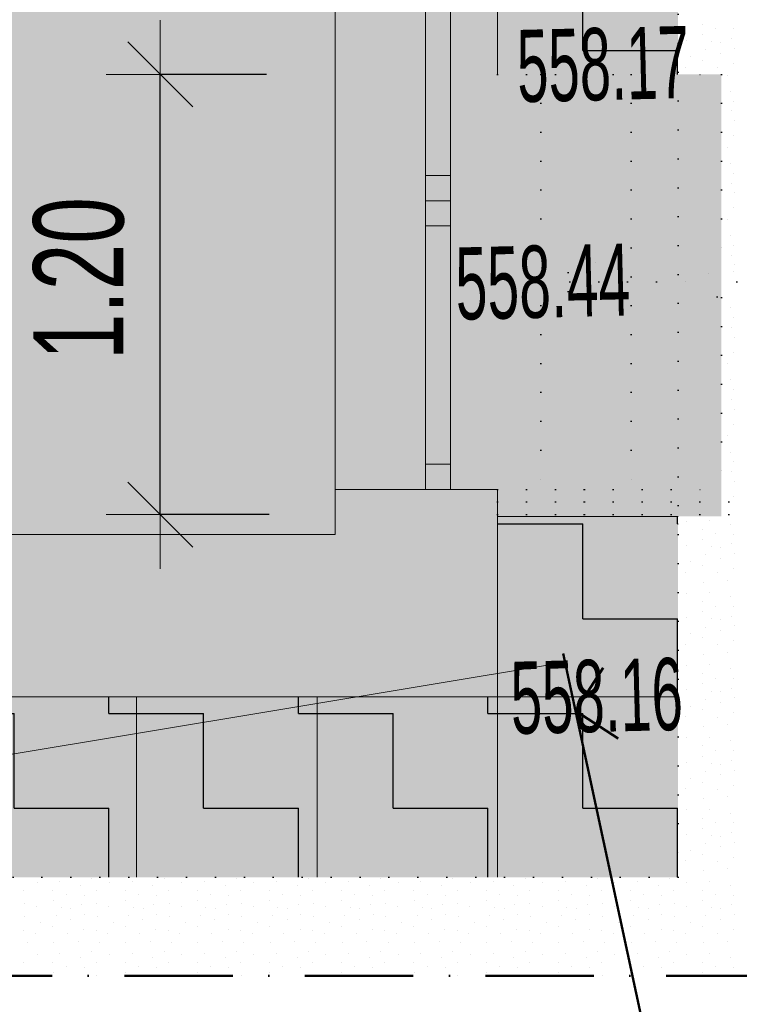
# Model space of a CAD drawing. Header units: millimetres. Extents: x -211955 to 157391, y -241491 to 94238.
# Tile 121 of 138: x 22328 to 24322, y -58556 to -55827. Entities that reach past the tile are written whole.
import ezdxf

# ---------------------------------------------------------------- set-up
doc = ezdxf.new("R2010")
doc.units = ezdxf.units.MM
doc.header["$PDMODE"] = 65
doc.linetypes.add('Cerchovana_1', pattern=[500, 300, -100, 0, -100])
doc.linetypes.add('Teckovana 0.5x_2', pattern=[80, 0, -80])
for name, color, linetype, lineweight in [('XR$1$PODKLAD_1', 7, 'Continuous', 25), ('XR$2$PŮDORYS 1.NP - STÁVAJÍCÍ_1', 7, 'Continuous', 25), ('XR$3$SITUACE - BOURÁNÍ_1', 7, 'Continuous', 25), ('XR$4$SITUACE - BOURÁNÍ - KOTY_1', 7, 'Continuous', 25)]:
    doc.layers.add(name, color=color, linetype=linetype, lineweight=lineweight)
doc.styles.add('ARIALNARROW', font='ARIALN.TTF')
doc.dimstyles.new('DIMSTYLE_4', dxfattribs={"dimtxt": 250, "dimasz": 300, "dimexe": 0, "dimexo": 0, "dimgap": 125, "dimtad": 2, "dimlfac": 0.001, "dimrnd": 0.05, "dimzin": 4, "dimdsep": 46, "dimtxsty": 'ARIALNARROW', "dimblk1": 'ALL_ML_STRICH', "dimblk2": 'ALL_ML_STRICH', "dimsah": 1, "dimcen": 0, "dimclrd": 6, "dimclre": 6, "dimclrt": 6, "dimadec": 0, "dimazin": 0, "dimtfac": 1, "dimtdec": 0, "dimtix": 1, "dimtmove": 2, "dimatfit": 3, "dimfxl": 0, "dimtzin": 0, "dimlwd": 0, "dimlwe": 18, "dimarcsym": 0})
doc.dimstyles.new('DIMSTYLE_5', dxfattribs={"dimtxt": 250, "dimasz": 300, "dimexe": 0, "dimexo": 0, "dimgap": 125, "dimtad": 2, "dimlfac": 0.001, "dimrnd": 0.05, "dimzin": 4, "dimdsep": 46, "dimtxsty": 'ARIALNARROW', "dimblk1": 'ALL_ML_STRICH', "dimblk2": 'ALL_ML_STRICH', "dimsah": 1, "dimcen": 0, "dimclrd": 6, "dimclre": 6, "dimclrt": 6, "dimadec": 0, "dimazin": 0, "dimtfac": 1, "dimtdec": 0, "dimtix": 1, "dimtmove": 2, "dimatfit": 3, "dimfxl": 0, "dimtvp": 1.2, "dimtzin": 0, "dimlwd": 0, "dimlwe": 18, "dimarcsym": 0})
pattern_1 = [(0, (525, 525), (262.5, 262.5), [262.5, -262.5]), (90, (525, 525), (-262.5, 262.5), [262.5, -262.5])]

# ---------------------------------------------------------------- blocks, each defined once
blk = doc.blocks.new('VZOR_0')
at = {"layer": 'XR$3$SITUACE - BOURÁNÍ_1', "color": 204, "linetype": 'Continuous', "lineweight": 13}
for p, q in [((24220, -55840), (24220, -55840)), ((24256.8, -55852.4), (24256.8, -55852.4)), ((24306.8, -55853), (24306.8, -55853)), ((24220.6, -55868), (24220.6, -55868)), ((24300, -55880), (24300, -55880)), ((24175.4, -55884.6), (24175.4, -55884.6)), ((24243.4, -55887.8), (24243.4, -55887.8)), ((24269.8, -55890), (24269.8, -55890)), ((24307, -55907), (24307, -55907)), ((24187, -55929.6), (24187, -55929.6)), ((24228.8, -55910.4), (24228.8, -55910.4)), ((24268.8, -55919.8), (24268.8, -55919.8)), ((24172, -55958.6), (24172, -55958.6)), ((24220, -55940), (24220, -55940)), ((24260, -55960), (24260, -55960)), ((24305.4, -55948.4), (24305.4, -55948.4)), ((24290.2, -55980.8), (24290.2, -55980.8)), ((24297.4, -56025.8), (24297.4, -56025.8)), ((24306.8, -56053), (24306.8, -56053)), ((24300, -56080), (24300, -56080)), ((24307, -56107), (24307, -56107)), ((24305.4, -56148.4), (24305.4, -56148.4)), ((24290.2, -56180.8), (24290.2, -56180.8)), ((24297.4, -56225.8), (24297.4, -56225.8)), ((24306.8, -56253), (24306.8, -56253)), ((24300, -56280), (24300, -56280)), ((24307, -56307), (24307, -56307)), ((24305.4, -56348.4), (24305.4, -56348.4)), ((24290.2, -56380.8), (24290.2, -56380.8)), ((24297.4, -56425.8), (24297.4, -56425.8)), ((24306.8, -56453), (24306.8, -56453)), ((24300, -56480), (24300, -56480)), ((24307, -56507), (24307, -56507)), ((24297.4, -56625.8), (24297.4, -56625.8)), ((24306.8, -56653), (24306.8, -56653)), ((24300, -56680), (24300, -56680)), ((24307, -56707), (24307, -56707)), ((24305.4, -56748.4), (24305.4, -56748.4)), ((24290.2, -56780.8), (24290.2, -56780.8)), ((24297.4, -56825.8), (24297.4, -56825.8)), ((24306.8, -56853), (24306.8, -56853)), ((24300, -56880), (24300, -56880)), ((24307, -56907), (24307, -56907)), ((24305.4, -56948.4), (24305.4, -56948.4)), ((24290.2, -56980.8), (24290.2, -56980.8)), ((24297.4, -57025.8), (24297.4, -57025.8)), ((24306.8, -57053), (24306.8, -57053)), ((24300, -57080), (24300, -57080)), ((24307, -57107), (24307, -57107)), ((24305.4, -57148.4), (24305.4, -57148.4)), ((24176.2, -57217.2), (24176.2, -57217.2)), ((24239.6, -57215.6), (24239.6, -57215.6)), ((24220, -57240), (24220, -57240)), ((24297.4, -57225.8), (24297.4, -57225.8)), ((24220.6, -57268), (24220.6, -57268)), ((24256.8, -57252.4), (24256.8, -57252.4)), ((24306.8, -57253), (24306.8, -57253)), ((24175.4, -57284.6), (24175.4, -57284.6)), ((24243.4, -57287.8), (24243.4, -57287.8)), ((24269.8, -57290), (24269.8, -57290)), ((24300, -57280), (24300, -57280)), ((24228.8, -57310.4), (24228.8, -57310.4)), ((24268.8, -57319.8), (24268.8, -57319.8)), ((24307, -57307), (24307, -57307)), ((24187, -57329.6), (24187, -57329.6)), ((24220, -57340), (24220, -57340)), ((24305.4, -57348.4), (24305.4, -57348.4)), ((24172, -57358.6), (24172, -57358.6)), ((24260, -57360), (24260, -57360)), ((24290.2, -57380.8), (24290.2, -57380.8)), ((24221.8, -57386), (24221.8, -57386)), ((24176.2, -57417.2), (24176.2, -57417.2)), ((24239.6, -57415.6), (24239.6, -57415.6)), ((24297.4, -57425.8), (24297.4, -57425.8)), ((24220, -57440), (24220, -57440)), ((24256.8, -57452.4), (24256.8, -57452.4)), ((24306.8, -57453), (24306.8, -57453)), ((24175.4, -57484.6), (24175.4, -57484.6)), ((24220.6, -57468), (24220.6, -57468)), ((24243.4, -57487.8), (24243.4, -57487.8)), ((24269.8, -57490), (24269.8, -57490)), ((24300, -57480), (24300, -57480)), ((24228.8, -57510.4), (24228.8, -57510.4)), ((24307, -57507), (24307, -57507)), ((24187, -57529.6), (24187, -57529.6)), ((24220, -57540), (24220, -57540)), ((24268.8, -57519.8), (24268.8, -57519.8)), ((24172, -57558.6), (24172, -57558.6)), ((24260, -57560), (24260, -57560)), ((24305.4, -57548.4), (24305.4, -57548.4)), ((24221.8, -57586), (24221.8, -57586)), ((24290.2, -57580.8), (24290.2, -57580.8)), ((24176.2, -57617.2), (24176.2, -57617.2)), ((24239.6, -57615.6), (24239.6, -57615.6)), ((24297.4, -57625.8), (24297.4, -57625.8)), ((24220, -57640), (24220, -57640)), ((24256.8, -57652.4), (24256.8, -57652.4)), ((24306.8, -57653), (24306.8, -57653)), ((24220.6, -57668), (24220.6, -57668)), ((24300, -57680), (24300, -57680)), ((24175.4, -57684.6), (24175.4, -57684.6)), ((24243.4, -57687.8), (24243.4, -57687.8)), ((24269.8, -57690), (24269.8, -57690)), ((24307, -57707), (24307, -57707)), ((24187, -57729.6), (24187, -57729.6)), ((24228.8, -57710.4), (24228.8, -57710.4)), ((24268.8, -57719.8), (24268.8, -57719.8)), ((24172, -57758.6), (24172, -57758.6)), ((24220, -57740), (24220, -57740)), ((24260, -57760), (24260, -57760)), ((24305.4, -57748.4), (24305.4, -57748.4)), ((24221.8, -57786), (24221.8, -57786)), ((24290.2, -57780.8), (24290.2, -57780.8)), ((24176.2, -57817.2), (24176.2, -57817.2)), ((24239.6, -57815.6), (24239.6, -57815.6)), ((24220, -57840), (24220, -57840)), ((24297.4, -57825.8), (24297.4, -57825.8)), ((24220.6, -57868), (24220.6, -57868)), ((24256.8, -57852.4), (24256.8, -57852.4)), ((24306.8, -57853), (24306.8, -57853)), ((24175.4, -57884.6), (24175.4, -57884.6)), ((24243.4, -57887.8), (24243.4, -57887.8)), ((24269.8, -57890), (24269.8, -57890)), ((24300, -57880), (24300, -57880)), ((24228.8, -57910.4), (24228.8, -57910.4)), ((24268.8, -57919.8), (24268.8, -57919.8)), ((24307, -57907), (24307, -57907)), ((24187, -57929.6), (24187, -57929.6)), ((24220, -57940), (24220, -57940)), ((24305.4, -57948.4), (24305.4, -57948.4)), ((24172, -57958.6), (24172, -57958.6)), ((24260, -57960), (24260, -57960)), ((24290.2, -57980.8), (24290.2, -57980.8)), ((24221.8, -57986), (24221.8, -57986)), ((24176.2, -58017.2), (24176.2, -58017.2)), ((24239.6, -58015.6), (24239.6, -58015.6)), ((24297.4, -58025.8), (24297.4, -58025.8)), ((24220, -58040), (24220, -58040)), ((24256.8, -58052.4), (24256.8, -58052.4)), ((24306.8, -58053), (24306.8, -58053)), ((24175.4, -58084.6), (24175.4, -58084.6)), ((24220.6, -58068), (24220.6, -58068)), ((24243.4, -58087.8), (24243.4, -58087.8)), ((24269.8, -58090), (24269.8, -58090)), ((24300, -58080), (24300, -58080)), ((24228.8, -58110.4), (24228.8, -58110.4)), ((24307, -58107), (24307, -58107)), ((24187, -58129.6), (24187, -58129.6)), ((24220, -58140), (24220, -58140)), ((24268.8, -58119.8), (24268.8, -58119.8)), ((24172, -58158.6), (24172, -58158.6)), ((24260, -58160), (24260, -58160)), ((24305.4, -58148.4), (24305.4, -58148.4)), ((24221.8, -58186), (24221.8, -58186)), ((24290.2, -58180.8), (24290.2, -58180.8)), ((22376.2, -58217.2), (22376.2, -58217.2)), ((22439.6, -58215.6), (22439.6, -58215.6)), ((22497.4, -58225.8), (22497.4, -58225.8)), ((22528, -58208.4), (22528, -58208.4)), ((22576.2, -58217.2), (22576.2, -58217.2)), ((22639.6, -58215.6), (22639.6, -58215.6)), ((22697.4, -58225.8), (22697.4, -58225.8)), ((22728, -58208.4), (22728, -58208.4)), ((22776.2, -58217.2), (22776.2, -58217.2)), ((22839.6, -58215.6), (22839.6, -58215.6)), ((22897.4, -58225.8), (22897.4, -58225.8)), ((22928, -58208.4), (22928, -58208.4)), ((22976.2, -58217.2), (22976.2, -58217.2)), ((23039.6, -58215.6), (23039.6, -58215.6)), ((23097.4, -58225.8), (23097.4, -58225.8)), ((23128, -58208.4), (23128, -58208.4)), ((23176.2, -58217.2), (23176.2, -58217.2)), ((23239.6, -58215.6), (23239.6, -58215.6)), ((23297.4, -58225.8), (23297.4, -58225.8)), ((23328, -58208.4), (23328, -58208.4)), ((23376.2, -58217.2), (23376.2, -58217.2)), ((23439.6, -58215.6), (23439.6, -58215.6)), ((23497.4, -58225.8), (23497.4, -58225.8)), ((23528, -58208.4), (23528, -58208.4)), ((23576.2, -58217.2), (23576.2, -58217.2)), ((23639.6, -58215.6), (23639.6, -58215.6)), ((23697.4, -58225.8), (23697.4, -58225.8)), ((23728, -58208.4), (23728, -58208.4)), ((23776.2, -58217.2), (23776.2, -58217.2)), ((23839.6, -58215.6), (23839.6, -58215.6)), ((23897.4, -58225.8), (23897.4, -58225.8)), ((23928, -58208.4), (23928, -58208.4)), ((23976.2, -58217.2), (23976.2, -58217.2)), ((24039.6, -58215.6), (24039.6, -58215.6)), ((24097.4, -58225.8), (24097.4, -58225.8)), ((24128, -58208.4), (24128, -58208.4)), ((24176.2, -58217.2), (24176.2, -58217.2)), ((24239.6, -58215.6), (24239.6, -58215.6)), ((24297.4, -58225.8), (24297.4, -58225.8)), ((22340, -58240), (22340, -58240)), ((22420, -58240), (22420, -58240)), ((22456.8, -58252.4), (22456.8, -58252.4)), ((22506.8, -58253), (22506.8, -58253)), ((22540, -58240), (22540, -58240)), ((22620, -58240), (22620, -58240)), ((22656.8, -58252.4), (22656.8, -58252.4)), ((22706.8, -58253), (22706.8, -58253)), ((22740, -58240), (22740, -58240)), ((22820, -58240), (22820, -58240)), ((22856.8, -58252.4), (22856.8, -58252.4)), ((22906.8, -58253), (22906.8, -58253)), ((22940, -58240), (22940, -58240)), ((23020, -58240), (23020, -58240)), ((23056.8, -58252.4), (23056.8, -58252.4)), ((23106.8, -58253), (23106.8, -58253)), ((23140, -58240), (23140, -58240)), ((23220, -58240), (23220, -58240)), ((23256.8, -58252.4), (23256.8, -58252.4)), ((23306.8, -58253), (23306.8, -58253)), ((23340, -58240), (23340, -58240)), ((23420, -58240), (23420, -58240)), ((23456.8, -58252.4), (23456.8, -58252.4)), ((23506.8, -58253), (23506.8, -58253)), ((23540, -58240), (23540, -58240)), ((23620, -58240), (23620, -58240)), ((23656.8, -58252.4), (23656.8, -58252.4)), ((23706.8, -58253), (23706.8, -58253)), ((23740, -58240), (23740, -58240)), ((23820, -58240), (23820, -58240)), ((23856.8, -58252.4), (23856.8, -58252.4)), ((23906.8, -58253), (23906.8, -58253)), ((23940, -58240), (23940, -58240)), ((24020, -58240), (24020, -58240)), ((24056.8, -58252.4), (24056.8, -58252.4)), ((24106.8, -58253), (24106.8, -58253)), ((24140, -58240), (24140, -58240)), ((24220, -58240), (24220, -58240)), ((24256.8, -58252.4), (24256.8, -58252.4)), ((24306.8, -58253), (24306.8, -58253)), ((22341.8, -58276.4), (22341.8, -58276.4)), ((22420.6, -58268), (22420.6, -58268)), ((22500, -58280), (22500, -58280)), ((22541.8, -58276.4), (22541.8, -58276.4)), ((22620.6, -58268), (22620.6, -58268)), ((22700, -58280), (22700, -58280)), ((22741.8, -58276.4), (22741.8, -58276.4)), ((22820.6, -58268), (22820.6, -58268)), ((22900, -58280), (22900, -58280)), ((22941.8, -58276.4), (22941.8, -58276.4)), ((23020.6, -58268), (23020.6, -58268)), ((23100, -58280), (23100, -58280)), ((23141.8, -58276.4), (23141.8, -58276.4)), ((23220.6, -58268), (23220.6, -58268)), ((23300, -58280), (23300, -58280)), ((23341.8, -58276.4), (23341.8, -58276.4)), ((23420.6, -58268), (23420.6, -58268)), ((23500, -58280), (23500, -58280)), ((23541.8, -58276.4), (23541.8, -58276.4)), ((23620.6, -58268), (23620.6, -58268)), ((23700, -58280), (23700, -58280)), ((23741.8, -58276.4), (23741.8, -58276.4)), ((23820.6, -58268), (23820.6, -58268)), ((23900, -58280), (23900, -58280)), ((23941.8, -58276.4), (23941.8, -58276.4)), ((24020.6, -58268), (24020.6, -58268)), ((24100, -58280), (24100, -58280)), ((24141.8, -58276.4), (24141.8, -58276.4)), ((24220.6, -58268), (24220.6, -58268)), ((24300, -58280), (24300, -58280)), ((22375.4, -58284.6), (22375.4, -58284.6)), ((22443.4, -58287.8), (22443.4, -58287.8)), ((22469.8, -58290), (22469.8, -58290)), ((22507, -58307), (22507, -58307)), ((22575.4, -58284.6), (22575.4, -58284.6)), ((22643.4, -58287.8), (22643.4, -58287.8)), ((22669.8, -58290), (22669.8, -58290)), ((22707, -58307), (22707, -58307)), ((22775.4, -58284.6), (22775.4, -58284.6)), ((22843.4, -58287.8), (22843.4, -58287.8)), ((22869.8, -58290), (22869.8, -58290)), ((22907, -58307), (22907, -58307)), ((22975.4, -58284.6), (22975.4, -58284.6)), ((23043.4, -58287.8), (23043.4, -58287.8)), ((23069.8, -58290), (23069.8, -58290)), ((23107, -58307), (23107, -58307)), ((23175.4, -58284.6), (23175.4, -58284.6)), ((23243.4, -58287.8), (23243.4, -58287.8)), ((23269.8, -58290), (23269.8, -58290)), ((23307, -58307), (23307, -58307)), ((23375.4, -58284.6), (23375.4, -58284.6)), ((23443.4, -58287.8), (23443.4, -58287.8)), ((23469.8, -58290), (23469.8, -58290)), ((23507, -58307), (23507, -58307)), ((23575.4, -58284.6), (23575.4, -58284.6)), ((23643.4, -58287.8), (23643.4, -58287.8)), ((23669.8, -58290), (23669.8, -58290)), ((23707, -58307), (23707, -58307)), ((23775.4, -58284.6), (23775.4, -58284.6)), ((23843.4, -58287.8), (23843.4, -58287.8)), ((23869.8, -58290), (23869.8, -58290)), ((23907, -58307), (23907, -58307)), ((23975.4, -58284.6), (23975.4, -58284.6)), ((24043.4, -58287.8), (24043.4, -58287.8)), ((24069.8, -58290), (24069.8, -58290)), ((24107, -58307), (24107, -58307)), ((24175.4, -58284.6), (24175.4, -58284.6)), ((24243.4, -58287.8), (24243.4, -58287.8)), ((24269.8, -58290), (24269.8, -58290)), ((24307, -58307), (24307, -58307)), ((22342.8, -58311.8), (22342.8, -58311.8)), ((22387, -58329.6), (22387, -58329.6)), ((22428.8, -58310.4), (22428.8, -58310.4)), ((22468.8, -58319.8), (22468.8, -58319.8)), ((22542.8, -58311.8), (22542.8, -58311.8)), ((22587, -58329.6), (22587, -58329.6)), ((22628.8, -58310.4), (22628.8, -58310.4)), ((22668.8, -58319.8), (22668.8, -58319.8)), ((22742.8, -58311.8), (22742.8, -58311.8)), ((22787, -58329.6), (22787, -58329.6)), ((22828.8, -58310.4), (22828.8, -58310.4)), ((22868.8, -58319.8), (22868.8, -58319.8)), ((22942.8, -58311.8), (22942.8, -58311.8)), ((22987, -58329.6), (22987, -58329.6)), ((23028.8, -58310.4), (23028.8, -58310.4)), ((23068.8, -58319.8), (23068.8, -58319.8)), ((23142.8, -58311.8), (23142.8, -58311.8)), ((23187, -58329.6), (23187, -58329.6)), ((23228.8, -58310.4), (23228.8, -58310.4)), ((23268.8, -58319.8), (23268.8, -58319.8)), ((23342.8, -58311.8), (23342.8, -58311.8)), ((23387, -58329.6), (23387, -58329.6)), ((23428.8, -58310.4), (23428.8, -58310.4)), ((23468.8, -58319.8), (23468.8, -58319.8)), ((23542.8, -58311.8), (23542.8, -58311.8)), ((23587, -58329.6), (23587, -58329.6)), ((23628.8, -58310.4), (23628.8, -58310.4)), ((23668.8, -58319.8), (23668.8, -58319.8)), ((23742.8, -58311.8), (23742.8, -58311.8)), ((23787, -58329.6), (23787, -58329.6)), ((23828.8, -58310.4), (23828.8, -58310.4)), ((23868.8, -58319.8), (23868.8, -58319.8)), ((23942.8, -58311.8), (23942.8, -58311.8)), ((23987, -58329.6), (23987, -58329.6)), ((24028.8, -58310.4), (24028.8, -58310.4)), ((24068.8, -58319.8), (24068.8, -58319.8)), ((24142.8, -58311.8), (24142.8, -58311.8)), ((24187, -58329.6), (24187, -58329.6)), ((24228.8, -58310.4), (24228.8, -58310.4)), ((24268.8, -58319.8), (24268.8, -58319.8)), ((22339.8, -58351.8), (22339.8, -58351.8)), ((22372, -58358.6), (22372, -58358.6)), ((22420, -58340), (22420, -58340)), ((22460, -58360), (22460, -58360)), ((22505.4, -58348.4), (22505.4, -58348.4)), ((22539.8, -58351.8), (22539.8, -58351.8)), ((22572, -58358.6), (22572, -58358.6)), ((22620, -58340), (22620, -58340)), ((22660, -58360), (22660, -58360)), ((22705.4, -58348.4), (22705.4, -58348.4)), ((22739.8, -58351.8), (22739.8, -58351.8)), ((22772, -58358.6), (22772, -58358.6)), ((22820, -58340), (22820, -58340)), ((22860, -58360), (22860, -58360)), ((22905.4, -58348.4), (22905.4, -58348.4)), ((22939.8, -58351.8), (22939.8, -58351.8)), ((22972, -58358.6), (22972, -58358.6)), ((23020, -58340), (23020, -58340)), ((23060, -58360), (23060, -58360)), ((23105.4, -58348.4), (23105.4, -58348.4)), ((23139.8, -58351.8), (23139.8, -58351.8)), ((23172, -58358.6), (23172, -58358.6)), ((23220, -58340), (23220, -58340)), ((23260, -58360), (23260, -58360)), ((23305.4, -58348.4), (23305.4, -58348.4)), ((23339.8, -58351.8), (23339.8, -58351.8)), ((23372, -58358.6), (23372, -58358.6)), ((23420, -58340), (23420, -58340)), ((23460, -58360), (23460, -58360)), ((23505.4, -58348.4), (23505.4, -58348.4)), ((23539.8, -58351.8), (23539.8, -58351.8)), ((23572, -58358.6), (23572, -58358.6)), ((23620, -58340), (23620, -58340)), ((23660, -58360), (23660, -58360)), ((23705.4, -58348.4), (23705.4, -58348.4)), ((23739.8, -58351.8), (23739.8, -58351.8)), ((23772, -58358.6), (23772, -58358.6)), ((23820, -58340), (23820, -58340)), ((23860, -58360), (23860, -58360)), ((23905.4, -58348.4), (23905.4, -58348.4)), ((23939.8, -58351.8), (23939.8, -58351.8)), ((23972, -58358.6), (23972, -58358.6)), ((24020, -58340), (24020, -58340)), ((24060, -58360), (24060, -58360)), ((24105.4, -58348.4), (24105.4, -58348.4)), ((24139.8, -58351.8), (24139.8, -58351.8)), ((24172, -58358.6), (24172, -58358.6)), ((24220, -58340), (24220, -58340)), ((24260, -58360), (24260, -58360)), ((24305.4, -58348.4), (24305.4, -58348.4)), ((22348.8, -58384.8), (22348.8, -58384.8)), ((22421.8, -58386), (22421.8, -58386)), ((22490.2, -58380.8), (22490.2, -58380.8)), ((22548.8, -58384.8), (22548.8, -58384.8)), ((22621.8, -58386), (22621.8, -58386)), ((22690.2, -58380.8), (22690.2, -58380.8)), ((22748.8, -58384.8), (22748.8, -58384.8)), ((22821.8, -58386), (22821.8, -58386)), ((22890.2, -58380.8), (22890.2, -58380.8)), ((22948.8, -58384.8), (22948.8, -58384.8)), ((23021.8, -58386), (23021.8, -58386)), ((23090.2, -58380.8), (23090.2, -58380.8)), ((23148.8, -58384.8), (23148.8, -58384.8)), ((23221.8, -58386), (23221.8, -58386)), ((23290.2, -58380.8), (23290.2, -58380.8)), ((23348.8, -58384.8), (23348.8, -58384.8)), ((23421.8, -58386), (23421.8, -58386)), ((23490.2, -58380.8), (23490.2, -58380.8)), ((23548.8, -58384.8), (23548.8, -58384.8)), ((23621.8, -58386), (23621.8, -58386)), ((23690.2, -58380.8), (23690.2, -58380.8)), ((23748.8, -58384.8), (23748.8, -58384.8)), ((23821.8, -58386), (23821.8, -58386)), ((23890.2, -58380.8), (23890.2, -58380.8)), ((23948.8, -58384.8), (23948.8, -58384.8)), ((24021.8, -58386), (24021.8, -58386)), ((24090.2, -58380.8), (24090.2, -58380.8)), ((24148.8, -58384.8), (24148.8, -58384.8)), ((24221.8, -58386), (24221.8, -58386)), ((24290.2, -58380.8), (24290.2, -58380.8)), ((22376.2, -58417.2), (22376.2, -58417.2)), ((22439.6, -58415.6), (22439.6, -58415.6)), ((22528, -58408.4), (22528, -58408.4)), ((22576.2, -58417.2), (22576.2, -58417.2)), ((22639.6, -58415.6), (22639.6, -58415.6)), ((22728, -58408.4), (22728, -58408.4)), ((22776.2, -58417.2), (22776.2, -58417.2)), ((22839.6, -58415.6), (22839.6, -58415.6)), ((22928, -58408.4), (22928, -58408.4)), ((22976.2, -58417.2), (22976.2, -58417.2)), ((23039.6, -58415.6), (23039.6, -58415.6)), ((23128, -58408.4), (23128, -58408.4)), ((23176.2, -58417.2), (23176.2, -58417.2)), ((23239.6, -58415.6), (23239.6, -58415.6)), ((23328, -58408.4), (23328, -58408.4)), ((23376.2, -58417.2), (23376.2, -58417.2)), ((23439.6, -58415.6), (23439.6, -58415.6)), ((23528, -58408.4), (23528, -58408.4)), ((23576.2, -58417.2), (23576.2, -58417.2)), ((23639.6, -58415.6), (23639.6, -58415.6)), ((23728, -58408.4), (23728, -58408.4)), ((23776.2, -58417.2), (23776.2, -58417.2)), ((23839.6, -58415.6), (23839.6, -58415.6)), ((23928, -58408.4), (23928, -58408.4)), ((23976.2, -58417.2), (23976.2, -58417.2)), ((24039.6, -58415.6), (24039.6, -58415.6)), ((24128, -58408.4), (24128, -58408.4)), ((24176.2, -58417.2), (24176.2, -58417.2)), ((24239.6, -58415.6), (24239.6, -58415.6)), ((22340, -58440), (22340, -58440)), ((22420, -58440), (22420, -58440)), ((22497.4, -58425.8), (22497.4, -58425.8)), ((22540, -58440), (22540, -58440)), ((22620, -58440), (22620, -58440)), ((22697.4, -58425.8), (22697.4, -58425.8)), ((22740, -58440), (22740, -58440)), ((22820, -58440), (22820, -58440)), ((22897.4, -58425.8), (22897.4, -58425.8)), ((22940, -58440), (22940, -58440)), ((23020, -58440), (23020, -58440)), ((23097.4, -58425.8), (23097.4, -58425.8)), ((23140, -58440), (23140, -58440)), ((23220, -58440), (23220, -58440)), ((23297.4, -58425.8), (23297.4, -58425.8)), ((23340, -58440), (23340, -58440)), ((23420, -58440), (23420, -58440)), ((23497.4, -58425.8), (23497.4, -58425.8)), ((23540, -58440), (23540, -58440)), ((23620, -58440), (23620, -58440)), ((23697.4, -58425.8), (23697.4, -58425.8)), ((23740, -58440), (23740, -58440)), ((23820, -58440), (23820, -58440)), ((23897.4, -58425.8), (23897.4, -58425.8)), ((23940, -58440), (23940, -58440)), ((24020, -58440), (24020, -58440)), ((24097.4, -58425.8), (24097.4, -58425.8)), ((24140, -58440), (24140, -58440)), ((24220, -58440), (24220, -58440)), ((24297.4, -58425.8), (24297.4, -58425.8)), ((22420.6, -58468), (22420.6, -58468)), ((22456.8, -58452.4), (22456.8, -58452.4)), ((22506.8, -58453), (22506.8, -58453)), ((22620.6, -58468), (22620.6, -58468)), ((22656.8, -58452.4), (22656.8, -58452.4)), ((22706.8, -58453), (22706.8, -58453)), ((22820.6, -58468), (22820.6, -58468)), ((22856.8, -58452.4), (22856.8, -58452.4)), ((22906.8, -58453), (22906.8, -58453)), ((23020.6, -58468), (23020.6, -58468)), ((23056.8, -58452.4), (23056.8, -58452.4)), ((23106.8, -58453), (23106.8, -58453)), ((23220.6, -58468), (23220.6, -58468)), ((23256.8, -58452.4), (23256.8, -58452.4)), ((23306.8, -58453), (23306.8, -58453)), ((23420.6, -58468), (23420.6, -58468)), ((23456.8, -58452.4), (23456.8, -58452.4)), ((23506.8, -58453), (23506.8, -58453)), ((23620.6, -58468), (23620.6, -58468)), ((23656.8, -58452.4), (23656.8, -58452.4)), ((23706.8, -58453), (23706.8, -58453)), ((23820.6, -58468), (23820.6, -58468)), ((23856.8, -58452.4), (23856.8, -58452.4)), ((23906.8, -58453), (23906.8, -58453)), ((24020.6, -58468), (24020.6, -58468)), ((24056.8, -58452.4), (24056.8, -58452.4)), ((24106.8, -58453), (24106.8, -58453)), ((24220.6, -58468), (24220.6, -58468)), ((24256.8, -58452.4), (24256.8, -58452.4)), ((24306.8, -58453), (24306.8, -58453)), ((22341.8, -58476.4), (22341.8, -58476.4)), ((22541.8, -58476.4), (22541.8, -58476.4)), ((22741.8, -58476.4), (22741.8, -58476.4)), ((22941.8, -58476.4), (22941.8, -58476.4)), ((23141.8, -58476.4), (23141.8, -58476.4)), ((23341.8, -58476.4), (23341.8, -58476.4)), ((23541.8, -58476.4), (23541.8, -58476.4)), ((23741.8, -58476.4), (23741.8, -58476.4)), ((23941.8, -58476.4), (23941.8, -58476.4)), ((24141.8, -58476.4), (24141.8, -58476.4))]:
    blk.add_line(p, q, dxfattribs=at)
blk = doc.blocks.new('ALL_ML_STRICH')
at = {"color": 0, "linetype": 'ByBlock', "lineweight": -2}
for p, q in [((0, -0.5), (0, 0.5)), ((-0.3, -0.3), (0.3, 0.3)), ((-1, 0), (0.5, 0))]:
    blk.add_line(p, q, dxfattribs=at)
blk = doc.blocks.new('*D37')
at = {"layer": 'DEFPOINTS', "color": 6, "linetype": 'Continuous', "lineweight": 18}
for p in [(24152, -58203.9), (21439.8, -58476.7), (24487.2, -58476.7)]:
    blk.add_point(p, dxfattribs=at)
at = {"layer": 'XR$4$SITUACE - BOURÁNÍ - KOTY_1', "color": 6, "linetype": 'Continuous', "lineweight": -2}
for p, q in [((21439.8, -58203.9), (21439.8, -58203.9)), ((21439.8, -58476.7), (21439.8, -58203.9)), ((21439.8, -58476.7), (21439.8, -58476.7))]:
    blk.add_line(p, q, dxfattribs=at)
at = {"layer": 'XR$4$SITUACE - BOURÁNÍ - KOTY_1', "color": 6, "linetype": 'Continuous', "lineweight": 18, "xscale": 300, "yscale": 300, "zscale": 300}
for p, rotation in [((21439.8, -58203.9), 90), ((21439.8, -58476.7), 270)]:
    blk.add_blockref('ALL_ML_STRICH', p, dxfattribs=dict(at, rotation=rotation))
at = {"layer": 'XR$4$SITUACE - BOURÁNÍ - KOTY_1', "color": 6, "linetype": 'Continuous', "lineweight": 18, "insert": (21214.8, -58762.7), "char_height": 250, "width": 811.429, "attachment_point": 5, "rotation": 90, "style": 'ARIALNARROW'}
blk.add_mtext('\\W0.81;\\A1;{0.25}', dxfattribs=at)
blk = doc.blocks.new('*D38')
at = {"layer": 'DEFPOINTS', "color": 6, "linetype": 'Continuous', "lineweight": 18}
for p in [(23652, -57703.9), (21439.8, -58203.9), (24152, -58203.9)]:
    blk.add_point(p, dxfattribs=at)
at = {"layer": 'XR$4$SITUACE - BOURÁNÍ - KOTY_1', "color": 6, "linetype": 'Continuous', "lineweight": -2}
for p, q in [((21439.8, -57703.9), (21439.8, -57703.9)), ((21439.8, -58203.9), (21439.8, -57703.9)), ((21439.8, -58203.9), (21439.8, -58203.9))]:
    blk.add_line(p, q, dxfattribs=at)
at = {"layer": 'XR$4$SITUACE - BOURÁNÍ - KOTY_1', "color": 6, "linetype": 'Continuous', "lineweight": 18, "xscale": 300, "yscale": 300, "zscale": 300}
for p, rotation in [((21439.8, -57703.9), 90), ((21439.8, -58203.9), 270)]:
    blk.add_blockref('ALL_ML_STRICH', p, dxfattribs=dict(at, rotation=rotation))
at = {"layer": 'XR$4$SITUACE - BOURÁNÍ - KOTY_1', "color": 6, "linetype": 'Continuous', "lineweight": 18, "insert": (21214.8, -57329.9), "char_height": 250, "width": 811.429, "attachment_point": 5, "rotation": 90, "style": 'ARIALNARROW'}
blk.add_mtext('\\W0.81;\\A1;{0.50}', dxfattribs=at)
blk = doc.blocks.new('*D39')
at = {"layer": 'DEFPOINTS', "color": 6, "linetype": 'Continuous', "lineweight": 18}
for p in [(23652, -45578.9), (21439.8, -57703.9), (23652, -57703.9)]:
    blk.add_point(p, dxfattribs=at)
at = {"layer": 'XR$4$SITUACE - BOURÁNÍ - KOTY_1', "color": 6, "linetype": 'Continuous', "lineweight": -2}
for p, q in [((21439.8, -45578.9), (21439.8, -45578.9)), ((21439.8, -57703.9), (21439.8, -45578.9)), ((21439.8, -57703.9), (21439.8, -57703.9))]:
    blk.add_line(p, q, dxfattribs=at)
at = {"layer": 'XR$4$SITUACE - BOURÁNÍ - KOTY_1', "color": 6, "linetype": 'Continuous', "lineweight": 18, "xscale": 300, "yscale": 300, "zscale": 300}
for p, rotation in [((21439.8, -45578.9), 90), ((21439.8, -57703.9), 270)]:
    blk.add_blockref('ALL_ML_STRICH', p, dxfattribs=dict(at, rotation=rotation))
at = {"layer": 'XR$4$SITUACE - BOURÁNÍ - KOTY_1', "color": 6, "linetype": 'Continuous', "lineweight": 18, "insert": (21214.8, -51606.4), "char_height": 250, "width": 1014.286, "attachment_point": 5, "rotation": 90, "style": 'ARIALNARROW'}
blk.add_mtext('\\W0.81;\\A1;{12.15}', dxfattribs=at)
blk = doc.blocks.new('*D67')
at = {"layer": 'DEFPOINTS', "color": 6, "linetype": 'Continuous', "lineweight": 18}
for p in [(24272, -55978.9), (22717.5, -57198.9), (24272, -57198.9)]:
    blk.add_point(p, dxfattribs=at)
at = {"layer": 'XR$4$SITUACE - BOURÁNÍ - KOTY_1', "color": 6, "linetype": 'Continuous', "lineweight": -2}
for p, q in [((23011.5, -55978.9), (22717.5, -55978.9)), ((22717.5, -57198.9), (22717.5, -55978.9)), ((23019.1, -57198.9), (22717.5, -57198.9))]:
    blk.add_line(p, q, dxfattribs=at)
at = {"layer": 'XR$4$SITUACE - BOURÁNÍ - KOTY_1', "color": 6, "linetype": 'Continuous', "lineweight": 18, "xscale": 300, "yscale": 300, "zscale": 300}
for p, rotation in [((22717.5, -55978.9), 90), ((22717.5, -57198.9), 270)]:
    blk.add_blockref('ALL_ML_STRICH', p, dxfattribs=dict(at, rotation=rotation))
at = {"layer": 'XR$4$SITUACE - BOURÁNÍ - KOTY_1', "color": 6, "linetype": 'Continuous', "lineweight": 18, "insert": (22492.5, -56544.9), "char_height": 250, "width": 811.429, "attachment_point": 5, "rotation": 90, "style": 'ARIALNARROW'}
blk.add_mtext('\\W0.81;\\A1;{1.20}', dxfattribs=at)
blk = doc.blocks.new('*D83')
at = {"layer": 'DEFPOINTS', "color": 6, "linetype": 'Continuous', "lineweight": 18}
for p in [(8322, -57703.9), (23652, -57703.9), (8322, -59858.4)]:
    blk.add_point(p, dxfattribs=at)
at = {"layer": 'XR$4$SITUACE - BOURÁNÍ - KOTY_1', "color": 6, "linetype": 'Continuous', "lineweight": -2}
for p, q in [((23652, -59364.6), (23652, -59858.4)), ((8322, -59858.4), (8322, -59858.4)), ((8322, -59858.4), (23652, -59858.4))]:
    blk.add_line(p, q, dxfattribs=at)
at = {"layer": 'XR$4$SITUACE - BOURÁNÍ - KOTY_1', "color": 6, "linetype": 'Continuous', "lineweight": 18, "xscale": 300, "yscale": 300, "zscale": 300, "rotation": 180}
blk.add_blockref('ALL_ML_STRICH', (8322, -59858.4), dxfattribs=at)
at = {"layer": 'XR$4$SITUACE - BOURÁNÍ - KOTY_1', "color": 6, "linetype": 'Continuous', "lineweight": 18, "xscale": 300, "yscale": 300, "zscale": 300}
blk.add_blockref('ALL_ML_STRICH', (23652, -59858.4), dxfattribs=at)
at = {"layer": 'XR$4$SITUACE - BOURÁNÍ - KOTY_1', "color": 6, "linetype": 'Continuous', "lineweight": 18, "insert": (16022, -59633.4), "char_height": 250, "width": 1014.286, "attachment_point": 5, "style": 'ARIALNARROW'}
blk.add_mtext('\\W0.81;\\A1;{15.35}', dxfattribs=at)
blk = doc.blocks.new('*D84')
at = {"layer": 'DEFPOINTS', "color": 6, "linetype": 'Continuous', "lineweight": 18}
for p in [(23652, -57703.9), (24152, -58203.9), (23652, -59858.4)]:
    blk.add_point(p, dxfattribs=at)
at = {"layer": 'XR$4$SITUACE - BOURÁNÍ - KOTY_1', "color": 6, "linetype": 'Continuous', "lineweight": -2}
for p, q in [((23652, -59364.6), (23652, -59858.4)), ((24152, -59386.3), (24152, -59858.4)), ((23652, -59858.4), (24152, -59858.4))]:
    blk.add_line(p, q, dxfattribs=at)
at = {"layer": 'XR$4$SITUACE - BOURÁNÍ - KOTY_1', "color": 6, "linetype": 'Continuous', "lineweight": 18, "xscale": 300, "yscale": 300, "zscale": 300, "rotation": 180}
blk.add_blockref('ALL_ML_STRICH', (23652, -59858.4), dxfattribs=at)
at = {"layer": 'XR$4$SITUACE - BOURÁNÍ - KOTY_1', "color": 6, "linetype": 'Continuous', "lineweight": 18, "xscale": 300, "yscale": 300, "zscale": 300}
blk.add_blockref('ALL_ML_STRICH', (24152, -59858.4), dxfattribs=at)
at = {"layer": 'XR$4$SITUACE - BOURÁNÍ - KOTY_1', "color": 6, "linetype": 'Continuous', "lineweight": 18, "insert": (23366, -59633.4), "char_height": 250, "width": 811.429, "attachment_point": 5, "style": 'ARIALNARROW'}
blk.add_mtext('\\W0.81;\\A1;{0.50}', dxfattribs=at)
blk = doc.blocks.new('*D85')
at = {"layer": 'DEFPOINTS', "color": 6, "linetype": 'Continuous', "lineweight": 18}
for p in [(24152, -58203.9), (24487.2, -58476.7), (24152, -59858.4)]:
    blk.add_point(p, dxfattribs=at)
at = {"layer": 'XR$4$SITUACE - BOURÁNÍ - KOTY_1', "color": 6, "linetype": 'Continuous', "lineweight": -2}
for p, q in [((24152, -59386.3), (24152, -59858.4)), ((24487.2, -59400.8), (24487.2, -59858.4)), ((24152, -59858.4), (24487.2, -59858.4))]:
    blk.add_line(p, q, dxfattribs=at)
at = {"layer": 'XR$4$SITUACE - BOURÁNÍ - KOTY_1', "color": 6, "linetype": 'Continuous', "lineweight": 18, "xscale": 300, "yscale": 300, "zscale": 300, "rotation": 180}
blk.add_blockref('ALL_ML_STRICH', (24152, -59858.4), dxfattribs=at)
at = {"layer": 'XR$4$SITUACE - BOURÁNÍ - KOTY_1', "color": 6, "linetype": 'Continuous', "lineweight": 18, "xscale": 300, "yscale": 300, "zscale": 300}
blk.add_blockref('ALL_ML_STRICH', (24487.2, -59858.4), dxfattribs=at)
at = {"layer": 'XR$4$SITUACE - BOURÁNÍ - KOTY_1', "color": 6, "linetype": 'Continuous', "lineweight": 18, "insert": (24861.2, -59633.4), "char_height": 250, "width": 811.429, "attachment_point": 5, "style": 'ARIALNARROW'}
blk.add_mtext('\\W0.81;\\A1;{0.35}', dxfattribs=at)

msp = doc.modelspace()

# ---------------------------------------------------------------- hatches: boundary and pattern name
at = {"layer": 'XR$2$PŮDORYS 1.NP - STÁVAJÍCÍ_1', "linetype": 'Continuous', "lineweight": 25}
msp.add_hatch(color=9, dxfattribs=at).paths.add_polyline_path([(-17892.983, -57703.892), (-1182.983, -57703.892), (-1182.983, -59773.892), (6922.017, -59773.892), (6922.017, -57703.892), (23652.017, -57703.892), (23652.017, -45578.892), (17222.017, -45578.892), (17222.017, -47263.892), (-11462.983, -47263.892), (-11462.983, -45578.892), (-17892.983, -45578.892)])
at = {"layer": 'XR$3$SITUACE - BOURÁNÍ_1', "linetype": 'Continuous', "lineweight": 25}
for points in [[(24152.017, -45078.892), (17288.044, -45078.892), (17288.119, -45578.892), (23652.017, -45578.892), (23652.017, -55978.892), (24152.017, -55978.892)], [(8322.017, -58203.892), (24152.017, -58203.892), (24152.017, -57203.892), (23652.017, -57203.892), (23652.017, -57703.892), (8322.017, -57703.892)]]:
    msp.add_hatch(color=254, dxfattribs=at).paths.add_polyline_path(points, flags=0)
h = msp.add_hatch(dxfattribs=at)
h.set_pattern_fill('VZOR', scale=262.5, style=0, pattern_type=2)
h.set_pattern_definition(pattern_1)
h.paths.add_polyline_path([(24152.017, -45078.892), (17288.044, -45078.892), (17288.119, -45578.892), (23652.017, -45578.892), (23652.017, -55978.892), (24152.017, -55978.892)], flags=0)
msp.add_hatch(color=2, dxfattribs=at).paths.add_polyline_path([(24272.017, -55978.892), (23652.017, -55978.892), (23652.017, -57203.892), (24272.017, -57203.892)])
h = msp.add_hatch(dxfattribs=at)
h.set_pattern_fill('VZOR', scale=262.5, style=0, pattern_type=2)
h.set_pattern_definition(pattern_1)
h.paths.add_polyline_path([(8322.017, -58203.892), (24152.017, -58203.892), (24152.017, -57203.892), (23652.017, -57203.892), (23652.017, -57703.892), (8322.017, -57703.892)], flags=0)

# ---------------------------------------------------------------- linework, layer by layer
at = {"layer": 'XR$1$PODKLAD_1', "color": 7, "linetype": 'Continuous', "lineweight": 50}
for p, q in [((24916.758, -62628.497), (23833.721, -57583.348)), ((23867.604, -57742.571), (23944.388, -57623.809)), ((23986.365, -57819.354), (23867.604, -57742.571))]:
    msp.add_line(p, q, dxfattribs=at)
at = {"layer": 'XR$1$PODKLAD_1', "color": 7, "linetype": 'Continuous', "lineweight": 13}
msp.add_line((21865.049, -57935.952), (23834.694, -57608.657), dxfattribs=at)
msp.add_arc((23833.721, -57583.348), 2000, 190.154448, 282.115752, dxfattribs=at)
at = {"layer": 'XR$2$PŮDORYS 1.NP - STÁVAJÍCÍ_1', "color": 7, "linetype": 'Teckovana 0.5x_2', "lineweight": 25}
for p, q in [((24152.017, -45078.892), (24152.017, -58203.892)), ((23652.017, -55978.892), (24272.017, -55978.892)), ((23772.017, -55978.892), (23772.017, -57128.892)), ((24022.017, -55978.892), (24022.017, -57128.892)), ((24272.017, -55978.892), (24272.017, -56510.719)), ((23772.017, -56553.892), (23960.774, -56487.972)), ((23772.017, -56553.892), (24228.845, -56553.892)), ((23772.017, -56553.892), (23960.774, -56619.812)), ((24272.017, -56597.064), (24272.017, -57128.892)), ((23652.017, -57128.892), (24272.017, -57128.892)), ((23652.017, -57163.892), (24522.017, -57163.892)), ((23652.017, -57198.892), (24522.017, -57198.892)), ((24152.017, -58203.892), (8322.017, -58203.892))]:
    msp.add_line(p, q, dxfattribs=at)
at = {"layer": 'XR$2$PŮDORYS 1.NP - STÁVAJÍCÍ_1', "color": 251, "linetype": 'Continuous', "lineweight": 13}
for p, q in [((23202.017, -54728.892), (23202.017, -57128.892)), ((23452.017, -54728.892), (23452.017, -57128.892)), ((23522.017, -54728.892), (23522.017, -57128.892)), ((23652.017, -54728.892), (23652.017, -55978.892)), ((23452.017, -56258.892), (23522.017, -56258.892)), ((23452.017, -56328.892), (23522.017, -56328.892)), ((23452.017, -56398.892), (23522.017, -56398.892)), ((23452.017, -57058.892), (23522.017, -57058.892)), ((23202.017, -57128.892), (23652.017, -57128.892)), ((23202.017, -57128.892), (23202.017, -57253.892)), ((23652.017, -57128.892), (23652.017, -57703.892)), ((23202.017, -57253.892), (17672.017, -57253.892)), ((23652.017, -57703.892), (16722.017, -57703.892))]:
    msp.add_line(p, q, dxfattribs=at)
at = {"layer": 'XR$2$PŮDORYS 1.NP - STÁVAJÍCÍ_1', "color": 8, "linetype": 'Continuous', "lineweight": 13}
for p, q in [((23652.017, -57203.892), (24152.017, -57203.892)), ((22652.017, -57703.892), (22652.017, -58203.892)), ((23152.017, -57703.892), (23152.017, -58203.892)), ((23652.017, -57703.892), (23652.017, -58203.892)), ((23652.017, -57703.892), (24152.017, -57703.892))]:
    msp.add_line(p, q, dxfattribs=at)
at = {"layer": 'XR$2$PŮDORYS 1.NP - STÁVAJÍCÍ_1', "color": 7, "linetype": 'Teckovana 0.5x_2', "lineweight": 25}
msp.add_circle((24272.017, -56553.892), 43.173, dxfattribs=at)
at = {"layer": 'XR$3$SITUACE - BOURÁNÍ_1', "color": 204, "linetype": 'Cerchovana_1', "lineweight": 50}
msp.add_line((8615.543, -58476.677), (24487.151, -58476.677), dxfattribs=at)

# ---------------------------------------------------------------- block references
at = {"layer": 'XR$3$SITUACE - BOURÁNÍ_1', "color": 204, "linetype": 'Continuous', "lineweight": 13}
msp.add_blockref('VZOR_0', (0, 0), dxfattribs=at)

# ---------------------------------------------------------------- texts
at = {"layer": 'XR$1$PODKLAD_1', "color": 12, "linetype": 'Continuous', "lineweight": 18, "char_height": 200, "rotation": 1.393783, "style": 'ARIALNARROW'}
for s, insert, width, attachment_point in [('\\W0.68;558.17', (23944.061, -55951.514), 553.51224, 5), ('\\W0.69;558.44', (23537.929, -56661.603), 554.70854, 7), ('\\W0.68;558.16', (23926.646, -57702.456), 553.51224, 5)]:
    msp.add_mtext(s, dxfattribs=dict(at, insert=insert, width=width, attachment_point=attachment_point))

# ---------------------------------------------------------------- dimensions: what is measured, and where the dimension line sits
at = {"layer": 'XR$4$SITUACE - BOURÁNÍ - KOTY_1', "color": 6, "linetype": 'Continuous', "lineweight": 18}
for base, p1, p2, dimstyle, picture, middle in [((21439.754794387, -45578.891607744), (21439.754794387, -57703.891607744), (21439.754794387, -45578.891607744), 'DIMSTYLE_4', '*D39', (21214.754794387, -51606.391607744)), ((22717.467, -55978.892), (23019.081, -57198.892), (23011.456, -55978.892), 'DIMSTYLE_4', '*D67', (22492.467, -56544.892)), ((21439.755, -57703.892), (21439.755, -58203.892), (21439.755, -57703.892), 'DIMSTYLE_5', '*D38', (21214.755, -57329.892)), ((21439.755, -58203.892), (21439.755, -58476.677), (21439.755, -58203.892), 'DIMSTYLE_5', '*D37', (21214.755, -58762.677))]:
    dim = msp.add_linear_dim(base=base, p1=p1, p2=p2, angle=90, dimstyle=dimstyle, override={"dimpost": '<>', "dimclrd": 6, "dimclre": 6, "dimclrt": 6, "dimlwd": 0, "dimlwe": 18}, dxfattribs=at)
    dim.commit()
    dim.dimension.update_dxf_attribs({"geometry": picture, "text_midpoint": middle, "dimtype": 160})
for base, p1, p2, dimstyle, picture, middle in [((23652.017, -59858.363), (8322.017, -59858.363), (23652.017, -59364.629), 'DIMSTYLE_4', '*D83', (16022.017, -59633.363)), ((24152.017, -59858.363), (23652.017, -59364.629), (24152.017, -59386.274), 'DIMSTYLE_5', '*D84', (23366.017, -59633.363)), ((24487.151, -59858.363), (24152.017, -59386.274), (24487.151, -59400.782), 'DIMSTYLE_5', '*D85', (24861.151, -59633.363))]:
    dim = msp.add_linear_dim(base=base, p1=p1, p2=p2, dimstyle=dimstyle, override={"dimpost": '<>', "dimclrd": 6, "dimclre": 6, "dimclrt": 6, "dimlwd": 0, "dimlwe": 18}, dxfattribs=at)
    dim.commit()
    dim.dimension.update_dxf_attribs({"geometry": picture, "text_midpoint": middle, "dimtype": 160})

doc.saveas('drawing.dxf')
